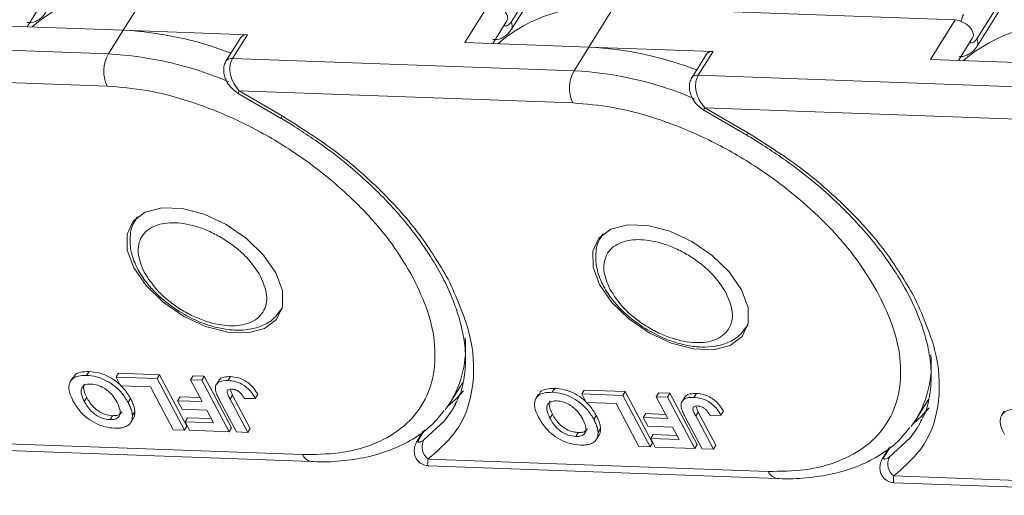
# Model space of a CAD drawing. Header units: millimetres. Extents: x 3578 to 4080, y -235 to 116.
# Tile 27 of 34: x 3941 to 3967, y 27 to 39. Entities that reach past the tile are written whole.
import ezdxf

# ---------------------------------------------------------------- set-up
doc = ezdxf.new("R2010")
doc.units = ezdxf.units.MM

msp = doc.modelspace()

# ---------------------------------------------------------------- linework, layer by layer
at = {"color": 7, "linetype": 'Continuous', "lineweight": 15}
for p, q in [((3966.507, 59.529), (3953.852, 39.339)), ((3953.864, 39.147), (3966.519, 59.336)), ((3979.04, 59.075), (3966.385, 38.885)), ((3966.397, 38.693), (3979.052, 58.882)), ((3943.415, 39.12), (3944.082, 40.183)), ((3940.829, 39.214), (3941.21, 39.823)), ((3953.271, 39.85), (3952.605, 38.787)), ((3955.948, 38.666), (3956.614, 39.729)), ((3956.614, 39.729), (3965.804, 39.396)), ((3940.072, 39.241), (3943.415, 39.12)), ((3953.361, 38.76), (3953.743, 39.369)), ((3965.804, 39.396), (3965.138, 38.333)), ((3943.415, 39.12), (3943.016, 38.482)), ((3946.759, 38.999), (3943.415, 39.12)), ((3946.359, 38.361), (3946.759, 38.999)), ((3943.016, 38.482), (3933.826, 38.815)), ((3946.58, 38.926), (3946.181, 38.288)), ((3952.605, 38.787), (3955.948, 38.666)), ((3965.894, 38.306), (3966.276, 38.915)), ((3955.948, 38.666), (3955.549, 38.028)), ((3959.292, 38.545), (3955.948, 38.666)), ((3959.113, 38.472), (3958.714, 37.834)), ((3958.892, 37.907), (3959.292, 38.545)), ((3955.549, 38.028), (3946.359, 38.361)), ((3965.138, 38.333), (3968.481, 38.212)), ((3934.005, 37.939), (3942.984, 37.614)), ((3968.081, 37.574), (3958.892, 37.907)), ((3946.511, 37.419), (3947.669, 36.744)), ((3946.538, 37.485), (3947.696, 36.81)), ((3946.538, 37.485), (3955.517, 37.16)), ((3959.043, 36.965), (3960.201, 36.29)), ((3959.07, 37.031), (3960.228, 36.356)), ((3959.07, 37.031), (3968.05, 36.706)), ((3943.758, 34.035), (3943.797, 34.091)), ((3943.79, 34.085), (3943.76, 34.038)), ((3956.291, 33.581), (3956.329, 33.637)), ((3956.323, 33.631), (3956.293, 33.584)), ((3947.665, 31.591), (3947.694, 31.638)), ((3960.197, 31.137), (3960.227, 31.184)), ((3942.061, 29.774), (3941.995, 29.668)), ((3942.428, 29.826), (3942.495, 29.932)), ((3943.222, 29.78), (3943.289, 29.886)), ((3943.222, 29.78), (3944.327, 29.74)), ((3943.344, 29.549), (3943.222, 29.78)), ((3943.289, 29.886), (3944.393, 29.846)), ((3944.393, 29.846), (3944.327, 29.74)), ((3944.327, 29.74), (3945.061, 28.354)), ((3944.393, 29.846), (3945.127, 28.461)), ((3945.229, 29.707), (3945.296, 29.813)), ((3945.229, 29.707), (3945.53, 29.696)), ((3945.54, 29.121), (3945.229, 29.707)), ((3945.296, 29.813), (3945.597, 29.802)), ((3945.597, 29.802), (3945.53, 29.696)), ((3945.53, 29.696), (3946.265, 28.311)), ((3945.597, 29.802), (3946.331, 28.417)), ((3946.008, 29.715), (3945.942, 29.609)), ((3946.307, 29.794), (3946.241, 29.688)), ((3944.148, 29.52), (3943.344, 29.549)), ((3944.76, 28.365), (3944.148, 29.52)), ((3946.299, 29.433), (3946.357, 29.296)), ((3952.224, 29.103), (3952.556, 29.633)), ((3954.961, 29.372), (3955.028, 29.478)), ((3955.755, 29.326), (3955.821, 29.432)), ((3955.821, 29.432), (3956.926, 29.392)), ((3942.368, 29.127), (3942.434, 29.233)), ((3943.612, 29.203), (3943.546, 29.097)), ((3944.944, 29.251), (3944.877, 29.145)), ((3944.944, 29.251), (3945.481, 29.232)), ((3946.464, 28.304), (3946.001, 29.177)), ((3946.29, 29.189), (3946.357, 29.296)), ((3946.29, 29.189), (3946.765, 28.293)), ((3946.357, 29.296), (3946.832, 28.399)), ((3946.678, 29.202), (3946.969, 29.209)), ((3947.036, 29.315), (3946.969, 29.209)), ((3954.594, 29.32), (3954.528, 29.213)), ((3955.755, 29.326), (3956.86, 29.286)), ((3955.877, 29.095), (3955.755, 29.326)), ((3956.926, 29.392), (3956.86, 29.286)), ((3956.86, 29.286), (3957.594, 27.9)), ((3956.926, 29.392), (3957.66, 28.007)), ((3957.762, 29.253), (3957.829, 29.359)), ((3957.762, 29.253), (3958.063, 29.242)), ((3958.073, 28.667), (3957.762, 29.253)), ((3957.829, 29.359), (3958.13, 29.348)), ((3958.13, 29.348), (3958.063, 29.242)), ((3958.063, 29.242), (3958.797, 27.857)), ((3958.13, 29.348), (3958.864, 27.963)), ((3958.541, 29.261), (3958.474, 29.155)), ((3958.84, 29.34), (3958.774, 29.234)), ((3964.756, 28.649), (3965.089, 29.179)), ((3944.999, 28.914), (3944.877, 29.145)), ((3944.877, 29.145), (3945.54, 29.121)), ((3945.662, 28.89), (3944.999, 28.914)), ((3945.841, 28.553), (3945.662, 28.89)), ((3952.224, 29.103), (3952.084, 28.903)), ((3952.368, 29.063), (3952.254, 28.862)), ((3956.681, 29.066), (3955.877, 29.095)), ((3957.292, 27.911), (3956.681, 29.066)), ((3958.832, 28.979), (3958.89, 28.841)), ((3943.06, 28.636), (3943.126, 28.742)), ((3943.618, 28.561), (3943.685, 28.667)), ((3943.729, 28.854), (3943.663, 28.747)), ((3945.144, 28.687), (3945.078, 28.58)), ((3945.144, 28.687), (3945.782, 28.663)), ((3954.901, 28.673), (3954.967, 28.779)), ((3956.145, 28.749), (3956.079, 28.643)), ((3957.476, 28.797), (3957.41, 28.691)), ((3957.532, 28.46), (3957.41, 28.691)), ((3957.41, 28.691), (3958.073, 28.667)), ((3957.476, 28.797), (3958.014, 28.778)), ((3958.997, 27.85), (3958.534, 28.723)), ((3958.823, 28.735), (3958.89, 28.841)), ((3958.823, 28.735), (3959.298, 27.839)), ((3958.89, 28.841), (3959.365, 27.945)), ((3959.21, 28.748), (3959.502, 28.754)), ((3959.569, 28.861), (3959.502, 28.754)), ((3964.756, 28.649), (3964.617, 28.449)), ((3967.127, 28.866), (3967.06, 28.759)), ((3945.061, 28.354), (3944.76, 28.365)), ((3945.127, 28.461), (3945.061, 28.354)), ((3945.2, 28.349), (3945.078, 28.58)), ((3945.078, 28.58), (3945.841, 28.553)), ((3946.331, 28.417), (3946.265, 28.311)), ((3946.832, 28.399), (3946.765, 28.293)), ((3951.366, 28.095), (3951.531, 28.357)), ((3956.262, 28.399), (3956.195, 28.293)), ((3958.195, 28.436), (3957.532, 28.46)), ((3958.374, 28.099), (3958.195, 28.436)), ((3964.9, 28.609), (3964.787, 28.408)), ((3946.265, 28.311), (3945.2, 28.349)), ((3946.765, 28.293), (3946.464, 28.304)), ((3951.492, 28.328), (3951.317, 28.048)), ((3951.317, 28.048), (3951.366, 28.095)), ((3951.368, 28.234), (3951.432, 28.232)), ((3955.593, 28.182), (3955.659, 28.288)), ((3956.151, 28.107), (3956.218, 28.213)), ((3957.677, 28.232), (3957.611, 28.126)), ((3957.733, 27.895), (3957.611, 28.126)), ((3957.611, 28.126), (3958.374, 28.099)), ((3957.677, 28.232), (3958.315, 28.209)), ((3948.241, 27.696), (3939.088, 28.027)), ((3939.102, 27.847), (3948.485, 27.507)), ((3957.594, 27.9), (3957.292, 27.911)), ((3957.66, 28.007), (3957.594, 27.9)), ((3958.797, 27.857), (3957.733, 27.895)), ((3958.864, 27.963), (3958.797, 27.857)), ((3959.298, 27.839), (3958.997, 27.85)), ((3959.365, 27.945), (3959.298, 27.839)), ((3964.025, 27.874), (3963.85, 27.594)), ((3963.899, 27.641), (3964.064, 27.903)), ((3960.774, 27.242), (3951.621, 27.573)), ((3963.85, 27.594), (3963.899, 27.641)), ((3963.9, 27.78), (3963.965, 27.778)), ((3951.635, 27.393), (3961.018, 27.053)), ((3973.306, 26.788), (3964.154, 27.119)), ((3964.168, 26.939), (3973.551, 26.599))]:
    msp.add_line(p, q, dxfattribs=at)
at = {"color": 7, "linetype": 'Continuous', "lineweight": 15, "flags": 128}
for points in [[(3953.743, 39.369), (3953.762, 39.421), (3953.757, 39.496), (3953.721, 39.579), (3953.658, 39.661), (3953.573, 39.735), (3953.474, 39.794), (3953.371, 39.834), (3953.271, 39.85)], [(3966.276, 38.915), (3966.295, 38.967), (3966.29, 39.042), (3966.254, 39.125), (3966.191, 39.207), (3966.106, 39.281), (3966.007, 39.34), (3965.903, 39.38), (3965.804, 39.396)], [(3943.701, 32.724), (3943.526, 33.198), (3943.52, 33.627), (3943.684, 33.978), (3944.004, 34.221), (3944.454, 34.338), (3944.998, 34.318), (3945.592, 34.163), (3946.187, 33.887), (3946.736, 33.51), (3947.194, 33.065), (3947.524, 32.586), (3947.699, 32.112), (3947.705, 31.683), (3947.541, 31.332), (3947.221, 31.089), (3946.771, 30.972), (3946.227, 30.992), (3945.633, 31.146), (3945.038, 31.423), (3944.489, 31.8), (3944.031, 32.245), (3943.701, 32.724)], [(3956.234, 32.27), (3956.059, 32.743), (3956.053, 33.173), (3956.217, 33.523), (3956.537, 33.767), (3956.987, 33.884), (3957.531, 33.864), (3958.125, 33.709), (3958.72, 33.433), (3959.269, 33.056), (3959.727, 32.611), (3960.057, 32.132), (3960.232, 31.658), (3960.237, 31.229), (3960.074, 30.878), (3959.754, 30.635), (3959.304, 30.518), (3958.76, 30.538), (3958.166, 30.692), (3957.571, 30.969), (3957.022, 31.345), (3956.564, 31.791), (3956.234, 32.27)], [(3947.696, 31.646), (3947.69, 31.634), (3947.651, 31.57)], [(3960.229, 31.192), (3960.223, 31.18), (3960.184, 31.116)], [(3952.577, 29.412), (3952.36, 29.175), (3952.147, 28.988)], [(3965.11, 28.958), (3964.893, 28.721), (3964.68, 28.534)], [(3952.254, 28.862), (3952.066, 28.6), (3951.5, 28.082)], [(3964.787, 28.408), (3964.598, 28.146), (3964.033, 27.628)], [(3951.306, 28.027), (3951.313, 28.042), (3951.317, 28.048)], [(3963.839, 27.573), (3963.846, 27.588), (3963.85, 27.594)]]:
    msp.add_lwpolyline(points, dxfattribs=at)
at = {"color": 7, "linetype": 'Continuous', "lineweight": 15}
for centre, radius, start, end in [((3943.65, 36.081), 4.124, 83.9906, 130.6764), ((3956.183, 35.627), 4.124, 83.9906, 130.6764), ((3953.691, 39.233), 0.193, 333.9227, 33.5162), ((3968.715, 35.173), 4.124, 83.9906, 130.6764), ((3942.918, 29.672), 9.461, 68.9558, 86.9833), ((3946.731, 38.813), 0.188, 81.3895, 143.1446), ((3966.224, 38.779), 0.193, 333.9227, 33.5162), ((3943.838, 38.018), 0.944, 150.5277, 205.3168), ((3942.496, 28.878), 9.618, 66.9692, 86.9044), ((3955.45, 29.218), 9.461, 68.9558, 86.9833), ((3959.264, 38.359), 0.188, 81.3895, 143.1446), ((3946.331, 38.175), 0.188, 81.3895, 143.1446), ((3956.371, 37.564), 0.944, 150.5277, 205.3168), ((3955.029, 28.424), 9.618, 66.9692, 86.9044), ((3958.864, 37.721), 0.188, 81.3895, 143.1446), ((3946.652, 37.4), 0.143, 143.31, 172.2466), ((3959.185, 36.946), 0.143, 143.31, 172.2466), ((3947.81, 36.725), 0.142, 143.2791, 172.2914), ((3960.343, 36.271), 0.142, 143.2791, 172.2914), ((3949.766, 30.573), 2.863, 329.115, 5.2586), ((3962.299, 30.119), 2.863, 329.115, 5.2586), ((3951.871, 27.901), 0.412, 154.0164, 232.7334), ((3948.527, 27.813), 0.309, 202.3214, 262.0007), ((3964.404, 27.447), 0.412, 154.0164, 232.7334), ((3961.06, 27.359), 0.309, 202.3214, 262.0007)]:
    msp.add_arc(centre, radius, start, end, dxfattribs=at)
for points, knots in [([(3940.834, 39.324), (3940.871, 39.322), (3940.984, 39.314), (3941.159, 39.403), (3941.282, 39.513), (3941.324, 39.593), (3941.329, 39.603)], [0, 0, 0, 0, 0.182978, 0.55698, 0.945242, 1, 1, 1, 1]), ([(3965.965, 39.356), (3965.965, 39.357), (3965.967, 39.384), (3965.985, 39.456), (3966.014, 39.513), (3966.032, 39.55)], [0, 0, 0, 0, 0.011515, 0.360419, 1, 1, 1, 1]), ([(3953.852, 39.339), (3953.829, 39.31), (3953.794, 39.264), (3953.737, 39.237), (3953.696, 39.23), (3953.672, 39.236), (3953.662, 39.239)], [0, 0, 0, 0, 0.408658, 0.63042, 0.853351, 1, 1, 1, 1]), ([(3953.367, 38.87), (3953.404, 38.867), (3953.516, 38.859), (3953.692, 38.949), (3953.815, 39.059), (3953.857, 39.139), (3953.862, 39.149)], [0, 0, 0, 0, 0.182978, 0.55698, 0.945242, 1, 1, 1, 1]), ([(3965.9, 38.416), (3965.937, 38.413), (3966.049, 38.405), (3966.225, 38.495), (3966.348, 38.605), (3966.39, 38.685), (3966.395, 38.695)], [0, 0, 0, 0, 0.1829779, 0.5569804, 0.9452416, 1, 1, 1, 1]), ([(3966.385, 38.885), (3966.362, 38.856), (3966.327, 38.81), (3966.27, 38.783), (3966.229, 38.775), (3966.204, 38.782), (3966.195, 38.785)], [0, 0, 0, 0, 0.408658, 0.63042, 0.853351, 1, 1, 1, 1]), ([(3946.184, 38.293), (3946.164, 38.253), (3946.124, 38.174), (3946.114, 38.034), (3946.135, 37.897), (3946.197, 37.733), (3946.318, 37.555), (3946.448, 37.464), (3946.511, 37.419)], [0, 0, 0, 0, 0.145882, 0.286599, 0.419479, 0.544966, 0.779193, 1, 1, 1, 1]), ([(3946.359, 38.361), (3946.344, 38.333), (3946.313, 38.276), (3946.289, 38.17), (3946.283, 38.053), (3946.303, 37.885), (3946.378, 37.676), (3946.486, 37.548), (3946.538, 37.485)], [0, 0, 0, 0, 0.115349, 0.234722, 0.358791, 0.488149, 0.751597, 1, 1, 1, 1]), ([(3958.892, 37.907), (3958.877, 37.879), (3958.846, 37.821), (3958.822, 37.716), (3958.815, 37.599), (3958.836, 37.431), (3958.911, 37.222), (3959.018, 37.094), (3959.07, 37.031)], [0, 0, 0, 0, 0.115349, 0.234722, 0.358791, 0.488149, 0.751597, 1, 1, 1, 1]), ([(3958.717, 37.839), (3958.696, 37.799), (3958.657, 37.72), (3958.647, 37.58), (3958.668, 37.443), (3958.73, 37.279), (3958.85, 37.101), (3958.98, 37.01), (3959.043, 36.965)], [0, 0, 0, 0, 0.145882, 0.286599, 0.419479, 0.544966, 0.779193, 1, 1, 1, 1]), ([(3951.221, 32.452), (3951.042, 32.755), (3950.675, 33.379), (3949.873, 34.315), (3948.884, 35.222), (3947.735, 36.042), (3946.496, 36.719), (3945.249, 37.213), (3944.057, 37.527), (3943.335, 37.586), (3942.984, 37.614)], [0, 0, 0, 0, 0.116516, 0.240011, 0.368641, 0.5, 0.631359, 0.759989, 0.883484, 1, 1, 1, 1]), ([(3963.754, 31.998), (3963.575, 32.301), (3963.208, 32.925), (3962.406, 33.861), (3961.417, 34.768), (3960.268, 35.588), (3959.029, 36.265), (3957.781, 36.759), (3956.59, 37.073), (3955.868, 37.132), (3955.517, 37.16)], [0, 0, 0, 0, 0.116516, 0.240011, 0.368641, 0.5, 0.631359, 0.759989, 0.883484, 1, 1, 1, 1]), ([(3947.669, 36.744), (3947.67, 36.743), (3947.795, 36.675), (3947.916, 36.598), (3948.036, 36.522)], [0, 0, 0, 0, 0.008292, 1, 1, 1, 1]), ([(3947.696, 36.81), (3948.167, 36.513), (3949.12, 35.912), (3950.371, 34.815), (3951.436, 33.633), (3951.921, 32.82), (3952.161, 32.418)], [0, 0, 0, 0, 0.247221, 0.5, 0.752779, 1, 1, 1, 1]), ([(3948.036, 36.522), (3948.362, 36.306), (3948.819, 36.005), (3949.445, 35.511), (3949.95, 35.076), (3950.501, 34.536), (3951.018, 33.956), (3951.487, 33.342), (3951.888, 32.71), (3952.211, 32.074), (3952.447, 31.446), (3952.592, 30.836), (3952.645, 30.25), (3952.59, 29.695), (3952.491, 29.29), (3952.371, 29.095), (3952.343, 29.05)], [0, 0, 0, 0, 0.099411, 0.13948, 0.205553, 0.273369, 0.345265, 0.419303, 0.494739, 0.571068, 0.648106, 0.725987, 0.805268, 0.887178, 0.973917, 1, 1, 1, 1]), ([(3960.228, 36.356), (3960.7, 36.059), (3961.652, 35.458), (3962.903, 34.36), (3963.969, 33.179), (3964.454, 32.366), (3964.694, 31.964)], [0, 0, 0, 0, 0.247221, 0.5, 0.752779, 1, 1, 1, 1]), ([(3960.202, 36.29), (3960.203, 36.289), (3960.328, 36.221), (3960.449, 36.144), (3960.569, 36.067)], [0, 0, 0, 0, 0.008292, 1, 1, 1, 1]), ([(3960.569, 36.067), (3960.895, 35.852), (3961.352, 35.551), (3961.978, 35.057), (3962.483, 34.622), (3963.034, 34.082), (3963.551, 33.502), (3964.02, 32.887), (3964.421, 32.256), (3964.744, 31.62), (3964.98, 30.992), (3965.125, 30.382), (3965.177, 29.795), (3965.122, 29.241), (3965.024, 28.836), (3964.904, 28.641), (3964.876, 28.596)], [0, 0, 0, 0, 0.099411, 0.13948, 0.205553, 0.273369, 0.345265, 0.419303, 0.494739, 0.571068, 0.648106, 0.725987, 0.805268, 0.887178, 0.973917, 1, 1, 1, 1]), ([(3943.766, 34.029), (3943.753, 34.014), (3943.645, 33.886), (3943.585, 33.572), (3943.611, 33.161), (3943.752, 32.771), (3943.953, 32.434), (3944.193, 32.143), (3944.496, 31.842), (3944.758, 31.661), (3944.92, 31.55)], [0, 0, 0, 0, 0.023534, 0.191969, 0.344559, 0.483374, 0.621478, 0.726947, 0.831415, 1, 1, 1, 1]), ([(3943.979, 32.605), (3943.908, 32.779), (3943.798, 33.047), (3943.822, 33.363), (3943.908, 33.575), (3944.062, 33.746), (3944.338, 33.9), (3944.794, 33.968), (3945.341, 33.864), (3945.794, 33.684), (3946.139, 33.494), (3946.458, 33.267), (3946.824, 32.937), (3946.999, 32.667), (3947.113, 32.492)], [0, 0, 0, 0, 0.119721, 0.184895, 0.25, 0.315174, 0.380279, 0.5, 0.619721, 0.684895, 0.75, 0.815174, 0.880279, 1, 1, 1, 1]), ([(3956.299, 33.575), (3956.286, 33.56), (3956.178, 33.432), (3956.118, 33.118), (3956.144, 32.707), (3956.284, 32.317), (3956.486, 31.98), (3956.726, 31.688), (3957.029, 31.388), (3957.291, 31.207), (3957.453, 31.096)], [0, 0, 0, 0, 0.023534, 0.191969, 0.344559, 0.483374, 0.621478, 0.726947, 0.831415, 1, 1, 1, 1]), ([(3956.512, 32.151), (3956.441, 32.325), (3956.331, 32.593), (3956.355, 32.908), (3956.441, 33.121), (3956.594, 33.292), (3956.871, 33.446), (3957.327, 33.513), (3957.873, 33.41), (3958.327, 33.23), (3958.672, 33.04), (3958.991, 32.813), (3959.357, 32.483), (3959.532, 32.213), (3959.645, 32.038)], [0, 0, 0, 0, 0.119721, 0.184895, 0.25, 0.315174, 0.380279, 0.5, 0.619721, 0.684895, 0.75, 0.815174, 0.880279, 1, 1, 1, 1]), ([(3947.113, 32.492), (3947.184, 32.319), (3947.294, 32.051), (3947.27, 31.735), (3947.184, 31.522), (3947.03, 31.351), (3946.754, 31.197), (3946.298, 31.13), (3945.751, 31.234), (3945.298, 31.414), (3944.953, 31.603), (3944.634, 31.83), (3944.268, 32.16), (3944.093, 32.431), (3943.979, 32.605)], [0, 0, 0, 0, 0.119721, 0.184895, 0.25, 0.315174, 0.380279, 0.5, 0.619721, 0.684895, 0.75, 0.815174, 0.880279, 1, 1, 1, 1]), ([(3948.241, 27.696), (3948.574, 27.699), (3949.261, 27.707), (3950.16, 27.945), (3950.923, 28.366), (3951.478, 28.979), (3951.787, 29.745), (3951.834, 30.615), (3951.656, 31.528), (3951.363, 32.15), (3951.221, 32.452)], [0, 0, 0, 0, 0.116516, 0.240011, 0.368641, 0.5, 0.631359, 0.759989, 0.883484, 1, 1, 1, 1]), ([(3952.161, 32.418), (3952.379, 31.931), (3952.823, 30.941), (3952.896, 29.57), (3952.538, 28.381), (3951.923, 27.839), (3951.621, 27.573)], [0, 0, 0, 0, 0.245823, 0.5, 0.754177, 1, 1, 1, 1]), ([(3959.645, 32.038), (3959.717, 31.864), (3959.827, 31.597), (3959.803, 31.281), (3959.717, 31.068), (3959.563, 30.897), (3959.287, 30.743), (3958.831, 30.676), (3958.284, 30.779), (3957.831, 30.96), (3957.486, 31.149), (3957.167, 31.376), (3956.8, 31.706), (3956.625, 31.976), (3956.512, 32.151)], [0, 0, 0, 0, 0.119721, 0.184895, 0.25, 0.315174, 0.380279, 0.5, 0.619721, 0.684895, 0.75, 0.815174, 0.880279, 1, 1, 1, 1]), ([(3960.774, 27.242), (3961.107, 27.245), (3961.794, 27.253), (3962.693, 27.491), (3963.456, 27.912), (3964.011, 28.525), (3964.32, 29.291), (3964.366, 30.161), (3964.189, 31.074), (3963.896, 31.696), (3963.754, 31.998)], [0, 0, 0, 0, 0.116516, 0.240011, 0.368641, 0.5, 0.631359, 0.759989, 0.883484, 1, 1, 1, 1]), ([(3964.694, 31.964), (3964.912, 31.477), (3965.356, 30.487), (3965.429, 29.116), (3965.071, 27.927), (3964.456, 27.385), (3964.154, 27.119)], [0, 0, 0, 0, 0.245823, 0.5, 0.754177, 1, 1, 1, 1]), ([(3944.92, 31.55), (3945.103, 31.446), (3945.36, 31.301), (3945.753, 31.16), (3946.081, 31.075), (3946.455, 31.034), (3946.822, 31.056), (3947.167, 31.155), (3947.46, 31.321), (3947.582, 31.494), (3947.636, 31.57)], [0, 0, 0, 0, 0.182489, 0.255758, 0.375309, 0.49613, 0.623761, 0.755678, 0.892313, 1, 1, 1, 1]), ([(3957.453, 31.096), (3957.636, 30.992), (3957.893, 30.847), (3958.286, 30.706), (3958.614, 30.621), (3958.988, 30.58), (3959.355, 30.601), (3959.7, 30.701), (3959.993, 30.867), (3960.115, 31.04), (3960.168, 31.116)], [0, 0, 0, 0, 0.182489, 0.255758, 0.375309, 0.49613, 0.623761, 0.755678, 0.892313, 1, 1, 1, 1]), ([(3942.063, 29.144), (3942.028, 29.219), (3941.957, 29.368), (3941.939, 29.579), (3942.026, 29.734), (3942.198, 29.821), (3942.349, 29.824), (3942.428, 29.826)], [0, 0, 0, 0, 0.204609, 0.411109, 0.621842, 0.801311, 1, 1, 1, 1]), ([(3942.075, 29.766), (3942.086, 29.79), (3942.118, 29.863), (3942.268, 29.925), (3942.417, 29.93), (3942.495, 29.932)], [0, 0, 0, 0, 0.1949687, 0.5770266, 1, 1, 1, 1]), ([(3942.428, 29.826), (3942.516, 29.818), (3942.691, 29.802), (3942.967, 29.692), (3943.207, 29.531), (3943.409, 29.328), (3943.497, 29.18), (3943.546, 29.097)], [0, 0, 0, 0, 0.205416, 0.413489, 0.592452, 0.772931, 1, 1, 1, 1]), ([(3942.495, 29.932), (3942.582, 29.924), (3942.757, 29.908), (3943.034, 29.798), (3943.273, 29.637), (3943.476, 29.434), (3943.563, 29.286), (3943.612, 29.203)], [0, 0, 0, 0, 0.205416, 0.413489, 0.592452, 0.772931, 1, 1, 1, 1]), ([(3945.896, 29.439), (3945.895, 29.473), (3945.892, 29.548), (3945.951, 29.632), (3946.07, 29.686), (3946.179, 29.687), (3946.241, 29.688)], [0, 0, 0, 0, 0.206429, 0.456722, 0.693973, 1, 1, 1, 1]), ([(3946.013, 29.712), (3946.018, 29.719), (3946.039, 29.756), (3946.141, 29.79), (3946.247, 29.793), (3946.307, 29.794)], [0, 0, 0, 0, 0.097001, 0.491343, 1, 1, 1, 1]), ([(3946.241, 29.688), (3946.308, 29.682), (3946.423, 29.671), (3946.6, 29.6), (3946.749, 29.5), (3946.879, 29.363), (3946.938, 29.262), (3946.969, 29.209)], [0, 0, 0, 0, 0.24093, 0.409491, 0.578642, 0.775105, 1, 1, 1, 1]), ([(3946.307, 29.794), (3946.375, 29.788), (3946.49, 29.777), (3946.666, 29.706), (3946.815, 29.606), (3946.945, 29.47), (3947.004, 29.369), (3947.036, 29.315)], [0, 0, 0, 0, 0.24093, 0.409491, 0.578642, 0.775105, 1, 1, 1, 1]), ([(3942.368, 29.127), (3942.332, 29.202), (3942.277, 29.32), (3942.279, 29.466), (3942.339, 29.55), (3942.437, 29.594), (3942.517, 29.595), (3942.551, 29.595)], [0, 0, 0, 0, 0.3192639, 0.5046241, 0.6908579, 0.8645927, 1, 1, 1, 1]), ([(3942.434, 29.233), (3942.401, 29.307), (3942.347, 29.424), (3942.339, 29.549), (3942.368, 29.585), (3942.375, 29.594)], [0, 0, 0, 0, 0.565688, 0.894119, 1, 1, 1, 1]), ([(3942.551, 29.595), (3942.611, 29.588), (3942.718, 29.576), (3942.884, 29.498), (3943.024, 29.4), (3943.154, 29.262), (3943.214, 29.159), (3943.249, 29.099)], [0, 0, 0, 0, 0.213943, 0.387352, 0.56015, 0.741367, 1, 1, 1, 1]), ([(3946.001, 29.177), (3945.992, 29.195), (3945.972, 29.232), (3945.949, 29.282), (3945.93, 29.326), (3945.916, 29.364), (3945.903, 29.402), (3945.898, 29.427), (3945.896, 29.439)], [0, 0, 0, 0, 0.20827, 0.416707, 0.561481, 0.706573, 0.852825, 1, 1, 1, 1]), ([(3946.29, 29.189), (3946.273, 29.224), (3946.238, 29.292), (3946.208, 29.377), (3946.223, 29.428), (3946.258, 29.452), (3946.302, 29.458), (3946.334, 29.458), (3946.344, 29.458)], [0, 0, 0, 0, 0.272224, 0.546623, 0.659126, 0.771081, 0.934792, 1, 1, 1, 1]), ([(3946.344, 29.458), (3946.357, 29.457), (3946.383, 29.455), (3946.422, 29.445), (3946.457, 29.432), (3946.488, 29.417), (3946.518, 29.397), (3946.536, 29.383), (3946.545, 29.375)], [0, 0, 0, 0, 0.199415, 0.404779, 0.549305, 0.697938, 0.847272, 1, 1, 1, 1]), ([(3954.607, 29.312), (3954.618, 29.336), (3954.651, 29.409), (3954.8, 29.471), (3954.95, 29.476), (3955.028, 29.478)], [0, 0, 0, 0, 0.1949687, 0.5770266, 1, 1, 1, 1]), ([(3955.028, 29.478), (3955.115, 29.47), (3955.29, 29.454), (3955.567, 29.344), (3955.806, 29.183), (3956.008, 28.98), (3956.096, 28.832), (3956.145, 28.749)], [0, 0, 0, 0, 0.205416, 0.413489, 0.592452, 0.772931, 1, 1, 1, 1]), ([(3943.126, 28.742), (3943.059, 28.75), (3942.946, 28.763), (3942.777, 28.845), (3942.632, 28.953), (3942.517, 29.089), (3942.461, 29.187), (3942.434, 29.233)], [0, 0, 0, 0, 0.241919, 0.409044, 0.576174, 0.800887, 1, 1, 1, 1]), ([(3943.612, 29.203), (3943.622, 29.185), (3943.641, 29.148), (3943.667, 29.091), (3943.691, 29.032), (3943.71, 28.971), (3943.725, 28.911), (3943.728, 28.873), (3943.729, 28.854)], [0, 0, 0, 0, 0.15395, 0.308181, 0.478699, 0.649961, 0.824203, 1, 1, 1, 1]), ([(3946.545, 29.375), (3946.557, 29.364), (3946.582, 29.342), (3946.608, 29.309), (3946.629, 29.279), (3946.646, 29.254), (3946.662, 29.228), (3946.672, 29.21), (3946.678, 29.202)], [0, 0, 0, 0, 0.205288, 0.416473, 0.561717, 0.70725, 0.853541, 1, 1, 1, 1]), ([(3954.596, 28.69), (3954.561, 28.764), (3954.49, 28.914), (3954.472, 29.125), (3954.559, 29.28), (3954.731, 29.367), (3954.882, 29.37), (3954.961, 29.372)], [0, 0, 0, 0, 0.204609, 0.411109, 0.621842, 0.801311, 1, 1, 1, 1]), ([(3954.961, 29.372), (3955.048, 29.364), (3955.224, 29.348), (3955.5, 29.238), (3955.74, 29.077), (3955.942, 28.874), (3956.03, 28.726), (3956.079, 28.643)], [0, 0, 0, 0, 0.205416, 0.413489, 0.592452, 0.772931, 1, 1, 1, 1]), ([(3958.429, 28.985), (3958.427, 29.019), (3958.425, 29.093), (3958.484, 29.178), (3958.603, 29.232), (3958.712, 29.233), (3958.774, 29.234)], [0, 0, 0, 0, 0.206429, 0.456722, 0.693973, 1, 1, 1, 1]), ([(3958.546, 29.258), (3958.55, 29.265), (3958.572, 29.302), (3958.673, 29.336), (3958.78, 29.339), (3958.84, 29.34)], [0, 0, 0, 0, 0.097001, 0.491343, 1, 1, 1, 1]), ([(3958.774, 29.234), (3958.841, 29.228), (3958.956, 29.217), (3959.132, 29.146), (3959.282, 29.046), (3959.412, 28.909), (3959.471, 28.808), (3959.502, 28.754)], [0, 0, 0, 0, 0.24093, 0.409491, 0.578642, 0.775105, 1, 1, 1, 1]), ([(3958.84, 29.34), (3958.908, 29.334), (3959.023, 29.323), (3959.199, 29.252), (3959.348, 29.152), (3959.478, 29.015), (3959.537, 28.915), (3959.569, 28.861)], [0, 0, 0, 0, 0.24093, 0.409491, 0.578642, 0.775105, 1, 1, 1, 1]), ([(3943.186, 28.405), (3943.099, 28.413), (3942.923, 28.429), (3942.644, 28.542), (3942.403, 28.706), (3942.2, 28.912), (3942.112, 29.061), (3942.063, 29.144)], [0, 0, 0, 0, 0.203933, 0.41017, 0.593215, 0.773531, 1, 1, 1, 1]), ([(3943.06, 28.636), (3942.993, 28.644), (3942.88, 28.656), (3942.71, 28.738), (3942.565, 28.846), (3942.45, 28.982), (3942.394, 29.081), (3942.368, 29.127)], [0, 0, 0, 0, 0.241919, 0.409044, 0.576174, 0.800887, 1, 1, 1, 1]), ([(3943.249, 29.099), (3943.285, 29.024), (3943.34, 28.906), (3943.338, 28.764), (3943.28, 28.681), (3943.181, 28.638), (3943.099, 28.637), (3943.06, 28.636)], [0, 0, 0, 0, 0.319417, 0.499226, 0.680002, 0.847806, 1, 1, 1, 1]), ([(3943.546, 29.097), (3943.556, 29.078), (3943.575, 29.041), (3943.601, 28.984), (3943.624, 28.925), (3943.644, 28.865), (3943.658, 28.805), (3943.661, 28.767), (3943.663, 28.747)], [0, 0, 0, 0, 0.15395, 0.308181, 0.478699, 0.649961, 0.824203, 1, 1, 1, 1]), ([(3954.901, 28.673), (3954.865, 28.748), (3954.81, 28.866), (3954.812, 29.012), (3954.872, 29.096), (3954.97, 29.139), (3955.049, 29.14), (3955.084, 29.141)], [0, 0, 0, 0, 0.3192639, 0.5046241, 0.6908579, 0.8645927, 1, 1, 1, 1]), ([(3954.967, 28.779), (3954.934, 28.853), (3954.88, 28.97), (3954.872, 29.095), (3954.901, 29.131), (3954.908, 29.14)], [0, 0, 0, 0, 0.565688, 0.894119, 1, 1, 1, 1]), ([(3955.084, 29.141), (3955.144, 29.134), (3955.251, 29.122), (3955.417, 29.044), (3955.557, 28.946), (3955.687, 28.808), (3955.747, 28.705), (3955.782, 28.645)], [0, 0, 0, 0, 0.213943, 0.387352, 0.56015, 0.741367, 1, 1, 1, 1]), ([(3958.534, 28.723), (3958.524, 28.741), (3958.505, 28.778), (3958.482, 28.828), (3958.463, 28.872), (3958.449, 28.91), (3958.436, 28.948), (3958.431, 28.973), (3958.429, 28.985)], [0, 0, 0, 0, 0.20827, 0.416707, 0.561481, 0.706573, 0.852825, 1, 1, 1, 1]), ([(3958.823, 28.735), (3958.806, 28.769), (3958.771, 28.838), (3958.74, 28.923), (3958.755, 28.974), (3958.79, 28.998), (3958.835, 29.004), (3958.867, 29.004), (3958.877, 29.004)], [0, 0, 0, 0, 0.272224, 0.546623, 0.659126, 0.771081, 0.934792, 1, 1, 1, 1]), ([(3958.877, 29.004), (3958.889, 29.003), (3958.916, 29.001), (3958.955, 28.991), (3958.99, 28.978), (3959.021, 28.962), (3959.051, 28.943), (3959.069, 28.929), (3959.078, 28.921)], [0, 0, 0, 0, 0.199415, 0.404779, 0.549305, 0.697938, 0.847272, 1, 1, 1, 1]), ([(3959.078, 28.921), (3959.09, 28.91), (3959.114, 28.888), (3959.141, 28.855), (3959.162, 28.825), (3959.179, 28.8), (3959.195, 28.774), (3959.205, 28.756), (3959.21, 28.748)], [0, 0, 0, 0, 0.205288, 0.416473, 0.561717, 0.70725, 0.853541, 1, 1, 1, 1]), ([(3967.129, 28.236), (3967.093, 28.31), (3967.023, 28.46), (3967.005, 28.671), (3967.091, 28.825), (3967.263, 28.913), (3967.415, 28.916), (3967.494, 28.918)], [0, 0, 0, 0, 0.204609, 0.411109, 0.621842, 0.801311, 1, 1, 1, 1]), ([(3943.375, 28.847), (3943.364, 28.827), (3943.338, 28.78), (3943.247, 28.745), (3943.165, 28.743), (3943.126, 28.742)], [0, 0, 0, 0, 0.272783, 0.654129, 1, 1, 1, 1]), ([(3943.663, 28.747), (3943.661, 28.715), (3943.659, 28.65), (3943.617, 28.544), (3943.553, 28.478), (3943.494, 28.45), (3943.487, 28.447)], [0, 0, 0, 0, 0.2509, 0.502162, 0.946531, 1, 1, 1, 1]), ([(3943.729, 28.854), (3943.727, 28.822), (3943.723, 28.758), (3943.709, 28.693), (3943.685, 28.67), (3943.683, 28.669)], [0, 0, 0, 0, 0.479552, 0.959795, 1, 1, 1, 1]), ([(3948.484, 27.509), (3948.5, 27.508), (3948.773, 27.485), (3949.274, 27.516), (3949.977, 27.613), (3950.63, 27.81), (3951.223, 28.102), (3951.713, 28.455), (3951.948, 28.75), (3952.05, 28.879)], [0, 0, 0, 0, 0.010453, 0.176531, 0.344832, 0.515146, 0.687769, 0.863787, 1, 1, 1, 1]), ([(3955.719, 27.951), (3955.631, 27.959), (3955.456, 27.975), (3955.177, 28.088), (3954.936, 28.252), (3954.733, 28.458), (3954.645, 28.607), (3954.596, 28.69)], [0, 0, 0, 0, 0.203933, 0.41017, 0.593215, 0.773531, 1, 1, 1, 1]), ([(3955.593, 28.182), (3955.526, 28.19), (3955.412, 28.202), (3955.243, 28.284), (3955.098, 28.392), (3954.983, 28.528), (3954.927, 28.627), (3954.901, 28.673)], [0, 0, 0, 0, 0.241919, 0.409044, 0.576174, 0.800887, 1, 1, 1, 1]), ([(3955.659, 28.288), (3955.592, 28.296), (3955.479, 28.309), (3955.31, 28.391), (3955.165, 28.499), (3955.05, 28.635), (3954.994, 28.733), (3954.967, 28.779)], [0, 0, 0, 0, 0.241919, 0.409044, 0.576174, 0.800887, 1, 1, 1, 1]), ([(3955.782, 28.645), (3955.818, 28.57), (3955.873, 28.452), (3955.871, 28.309), (3955.812, 28.227), (3955.714, 28.184), (3955.632, 28.183), (3955.593, 28.182)], [0, 0, 0, 0, 0.319417, 0.499226, 0.680002, 0.847806, 1, 1, 1, 1]), ([(3956.079, 28.643), (3956.088, 28.624), (3956.108, 28.587), (3956.133, 28.53), (3956.157, 28.471), (3956.176, 28.411), (3956.191, 28.351), (3956.194, 28.312), (3956.195, 28.293)], [0, 0, 0, 0, 0.15395, 0.308181, 0.478699, 0.649961, 0.824203, 1, 1, 1, 1]), ([(3956.145, 28.749), (3956.155, 28.731), (3956.174, 28.694), (3956.2, 28.636), (3956.224, 28.578), (3956.243, 28.517), (3956.257, 28.457), (3956.26, 28.419), (3956.262, 28.399)], [0, 0, 0, 0, 0.15395, 0.308181, 0.478699, 0.649961, 0.824203, 1, 1, 1, 1]), ([(3943.487, 28.447), (3943.471, 28.441), (3943.44, 28.429), (3943.389, 28.418), (3943.339, 28.41), (3943.29, 28.406), (3943.239, 28.404), (3943.204, 28.405), (3943.186, 28.405)], [0, 0, 0, 0, 0.185429, 0.37219, 0.527708, 0.683877, 0.841678, 1, 1, 1, 1]), ([(3955.908, 28.393), (3955.897, 28.373), (3955.871, 28.326), (3955.78, 28.291), (3955.698, 28.289), (3955.659, 28.288)], [0, 0, 0, 0, 0.272783, 0.654129, 1, 1, 1, 1]), ([(3956.262, 28.399), (3956.26, 28.368), (3956.256, 28.304), (3956.242, 28.239), (3956.218, 28.216), (3956.216, 28.215)], [0, 0, 0, 0, 0.479552, 0.959795, 1, 1, 1, 1]), ([(3961.017, 27.055), (3961.033, 27.054), (3961.305, 27.031), (3961.807, 27.062), (3962.51, 27.159), (3963.163, 27.355), (3963.756, 27.648), (3964.246, 28.001), (3964.481, 28.296), (3964.583, 28.425)], [0, 0, 0, 0, 0.010453, 0.176531, 0.344832, 0.515146, 0.687769, 0.863787, 1, 1, 1, 1]), ([(3951.5, 28.082), (3951.457, 28.057), (3951.393, 28.019), (3951.35, 28.026), (3951.346, 28.05), (3951.354, 28.074), (3951.362, 28.088), (3951.366, 28.095)], [0, 0, 0, 0, 0.49837, 0.74785, 0.883326, 0.942509, 1, 1, 1, 1]), ([(3956.195, 28.293), (3956.194, 28.261), (3956.192, 28.196), (3956.15, 28.09), (3956.086, 28.024), (3956.026, 27.996), (3956.02, 27.993)], [0, 0, 0, 0, 0.2509, 0.502162, 0.946531, 1, 1, 1, 1]), ([(3951.306, 28.027), (3951.296, 28.006), (3951.275, 27.961), (3951.249, 27.863), (3951.244, 27.74), (3951.281, 27.613), (3951.347, 27.517), (3951.424, 27.454), (3951.518, 27.407), (3951.59, 27.398), (3951.633, 27.393)], [0, 0, 0, 0, 0.080167, 0.164448, 0.33398, 0.491245, 0.629091, 0.746656, 0.845994, 1, 1, 1, 1]), ([(3956.02, 27.993), (3956.004, 27.987), (3955.973, 27.975), (3955.922, 27.964), (3955.872, 27.956), (3955.823, 27.951), (3955.772, 27.95), (3955.736, 27.95), (3955.719, 27.951)], [0, 0, 0, 0, 0.185429, 0.37219, 0.527708, 0.683877, 0.841678, 1, 1, 1, 1]), ([(3951.621, 27.573), (3951.615, 27.527), (3951.603, 27.435), (3951.614, 27.389), (3951.633, 27.394), (3951.635, 27.395)], [0, 0, 0, 0, 0.471634, 0.947379, 1, 1, 1, 1]), ([(3963.839, 27.573), (3963.829, 27.551), (3963.808, 27.507), (3963.782, 27.409), (3963.776, 27.286), (3963.814, 27.159), (3963.88, 27.063), (3963.957, 27), (3964.051, 26.953), (3964.123, 26.944), (3964.166, 26.939)], [0, 0, 0, 0, 0.080167, 0.164448, 0.33398, 0.491245, 0.629091, 0.746656, 0.845994, 1, 1, 1, 1]), ([(3964.033, 27.628), (3963.99, 27.603), (3963.926, 27.565), (3963.882, 27.572), (3963.879, 27.596), (3963.887, 27.62), (3963.895, 27.634), (3963.899, 27.641)], [0, 0, 0, 0, 0.49837, 0.74785, 0.883326, 0.942509, 1, 1, 1, 1]), ([(3964.154, 27.119), (3964.148, 27.073), (3964.136, 26.981), (3964.147, 26.935), (3964.166, 26.94), (3964.168, 26.941)], [0, 0, 0, 0, 0.471634, 0.947379, 1, 1, 1, 1])]:
    msp.add_open_spline(points, degree=3, knots=knots, dxfattribs=at)

doc.saveas('drawing.dxf')
